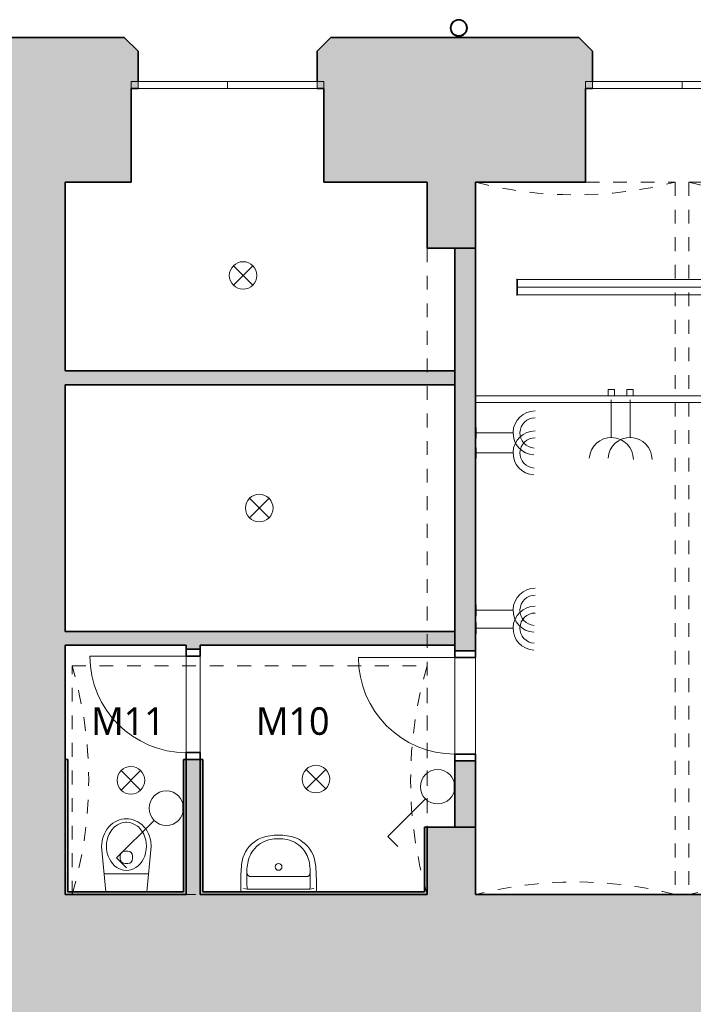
# Model space of a CAD drawing. Header units: metres. Extents: x -0.2 to 46.6, y -4.9 to 28.
# Tile 13 of 15: x 22 to 26.9, y 7.7 to 14.9. Entities that reach past the tile are written whole.
import ezdxf

# ---------------------------------------------------------------- set-up
doc = ezdxf.new("R2010")
doc.units = ezdxf.units.M
doc.linetypes.add('AV - Cerch_ 1 tecka 4mm', pattern=[0.006, 0.004, -0.001, 0, -0.001])
doc.layers.add('AV-MISTNOSTI', color=5, linetype='Continuous', lineweight=5, true_color=0x0000ff)
doc.layers.add('AV-TEXTY', color=5, linetype='Continuous', lineweight=13, true_color=0x0000ff)
for name, color, linetype, lineweight in [('AV-SRAFY', 7, 'Continuous', 35), ('AV-STAVBA', 7, 'Continuous', 18), ('AV-VYBAVENI', 7, 'Continuous', 18)]:
    doc.layers.add(name, color=color, linetype=linetype, lineweight=lineweight)
doc.styles.add('Trebuchet MS_B', font='trebuc.ttf', dxfattribs={"height": 0.2})

# ---------------------------------------------------------------- blocks, each defined once
blk = doc.blocks.new('GM_Otvor_obdélníkový - 4200x4810-947040-1NP mezipatro')
at = {"layer": 'AV-STAVBA', "color": 254, "linetype": 'AV - Cerch_ 1 tecka 4mm', "lineweight": 13, "true_color": 0xcccccc}
for p, q in [((-2.1, 0.175), (2.1, 0.175)), ((-2.1, -0.175), (2.1, -0.175)), ((-2.1, -0.175), (2.1, -0.175))]:
    blk.add_line(p, q, dxfattribs=at)
blk = doc.blocks.new('DO_1-L_Ocel_ - 700x1970_150-958473-1NP mezipatro')
at = {"layer": 'AV-STAVBA', "color": 254, "true_color": 0xcccccc}
for p, q in [((0.35, 0.775), (0.35, 0.075)), ((-0.35, 0.075), (0.35, 0.075)), ((-0.35, -0.075), (0.35, -0.075))]:
    blk.add_line(p, q, dxfattribs=at)
at = {"layer": 'AV-STAVBA', "color": 254, "linetype": 'AV - Cerch_ 1 tecka 4mm', "true_color": 0xcccccc}
for p, q in [((-0.4, 0.075), (0.4, 0.075)), ((-0.35, 0.075), (0.35, 0.075)), ((-0.4, -0.075), (0.4, -0.075)), ((-0.35, -0.075), (0.35, -0.075))]:
    blk.add_line(p, q, dxfattribs=at)
at = {"layer": 'AV-STAVBA', "color": 254, "lineweight": 35, "true_color": 0xcccccc}
for p, q in [((-0.35, 0.075), (-0.4, 0.075)), ((-0.35, -0.075), (-0.35, 0.075)), ((0.4, 0.075), (0.35, 0.075)), ((0.35, 0.075), (0.35, -0.075)), ((-0.4, -0.075), (-0.35, -0.075)), ((0.35, -0.075), (0.4, -0.075))]:
    blk.add_line(p, q, dxfattribs=at)
at = {"layer": 'AV-STAVBA', "color": 254, "true_color": 0xcccccc}
blk.add_arc((0.35, 0.075), 0.7, 90, 180, dxfattribs=at)
blk = doc.blocks.new('DO_1-L_Ocel_ - 700x1970_100-947950-1NP mezipatro')
at = {"layer": 'AV-STAVBA', "color": 254, "true_color": 0xcccccc}
for p, q in [((0.35, 0.75), (0.35, 0.05)), ((-0.35, 0.05), (0.35, 0.05)), ((-0.35, -0.05), (0.35, -0.05))]:
    blk.add_line(p, q, dxfattribs=at)
at = {"layer": 'AV-STAVBA', "color": 254, "linetype": 'AV - Cerch_ 1 tecka 4mm', "true_color": 0xcccccc}
for p, q in [((-0.4, 0.05), (0.4, 0.05)), ((-0.35, 0.05), (0.35, 0.05)), ((-0.4, -0.05), (0.4, -0.05)), ((-0.35, -0.05), (0.35, -0.05))]:
    blk.add_line(p, q, dxfattribs=at)
at = {"layer": 'AV-STAVBA', "color": 254, "lineweight": 35, "true_color": 0xcccccc}
for p, q in [((-0.35, 0.05), (-0.4, 0.05)), ((-0.35, -0.05), (-0.35, 0.05)), ((0.4, 0.05), (0.35, 0.05)), ((0.35, 0.05), (0.35, -0.05)), ((-0.4, -0.05), (-0.35, -0.05)), ((0.35, -0.05), (0.4, -0.05))]:
    blk.add_line(p, q, dxfattribs=at)
at = {"layer": 'AV-STAVBA', "color": 254, "true_color": 0xcccccc}
blk.add_arc((0.35, 0.05), 0.7, 90, 180, dxfattribs=at)
blk = doc.blocks.new('WI_2222_bez středního sloupku - 1400x3440-1056389-1NP mezipatro')
at = {"layer": 'AV-STAVBA', "color": 254, "true_color": 0xcccccc}
for p, q in [((-0.7, 0.155), (-0.7, 0.205)), ((-0.7, 0.205), (0.7, 0.205)), ((-0.7, 0.155), (0.7, 0.155)), ((0, 0.205), (-0.65, 0.205)), ((-0.65, 0.205), (-0.65, 0.155)), ((-0.65, 0.155), (-0.65, 0.205)), ((-0.65, 0.155), (0, 0.155)), ((0.65, 0.205), (0, 0.205)), ((0, 0.205), (0, 0.155)), ((0, 0.205), (0, 0.155)), ((0, 0.155), (0.65, 0.155)), ((0.65, 0.205), (0.65, 0.155)), ((0.65, 0.155), (0.65, 0.205)), ((0.7, 0.155), (0.7, 0.205))]:
    blk.add_line(p, q, dxfattribs=at)
blk = doc.blocks.new('GM_Void_valená klenba - GM_Void_valená klenba-1557071-1NP mezipatro')
at = {"layer": 'AV-STAVBA', "color": 254, "linetype": 'AV - Cerch_ 1 tecka 4mm', "lineweight": 13, "true_color": 0xcccccc}
for p, q in [((-0.725, 2.585), (-0.725, -2.585)), ((-0.725, 2.585), (0.725, 2.585)), ((0.725, 2.585), (0.725, -2.585)), ((-0.725, -2.585), (0.725, -2.585))]:
    blk.add_line(p, q, dxfattribs=at)
for centre, start, end in [((0, 5.3929), 255.52249, 284.47751), ((0, -5.3929), 75.52249, 104.47751)]:
    blk.add_arc(centre, 2.9, start, end, dxfattribs=at)
blk = doc.blocks.new('GM_Void_valená klenba - GM_Void_valená klenba-1524359-1NP mezipatro')
at = {"layer": 'AV-STAVBA', "color": 254, "linetype": 'AV - Cerch_ 1 tecka 4mm', "lineweight": 13, "true_color": 0xcccccc}
for p, q in [((-0.83, 1.265), (-0.83, -1.315)), ((-0.83, 1.265), (0.83, 1.265)), ((0.83, 1.265), (0.83, -1.315)), ((-0.83, -1.315), (0.83, -1.315))]:
    blk.add_line(p, q, dxfattribs=at)
for centre, start, end in [((0, 4.0437), 253.369, 286.631), ((0, -4.0937), 73.369, 106.631)]:
    blk.add_arc(centre, 2.9, start, end, dxfattribs=at)
blk = doc.blocks.new('Railing - Railing-1386329-1NP mezipatro')
at = {"layer": 'AV-STAVBA', "color": 254, "true_color": 0xcccccc}
for p, q in [((34.1304, 12.1482), (25.3048, 12.1482)), ((34.1304, 12.1482), (34.1304, 12.0982)), ((25.3048, 12.0982), (34.1304, 12.0982))]:
    blk.add_line(p, q, dxfattribs=at)
blk = doc.blocks.new('Koncepční umyvadlo - 550x400-1470811-1NP mezipatro')
at = {"layer": 'AV-VYBAVENI', "color": 254, "true_color": 0xcccccc}
for p, q in [((-0.075, 0.12), (0.125, 0.12)), ((0.125, 0.12), (0.325, 0.12)), ((-0.15, 0.0696), (-0.15, 0.01)), ((-0.13, 0.0342), (-0.1027, 0.03)), ((-0.1027, 0.03), (0.3527, 0.03)), ((0.3527, 0.03), (0.38, 0.0342)), ((0.4, 0.01), (0.4, 0.0696))]:
    blk.add_line(p, q, dxfattribs=at)
blk.add_circle((0.125, 0.191), 0.025, dxfattribs=at)
for centre, radius, start, end in [((0.0863, 0.1873), 0.2303, 126.98722, 174.63967), ((0.1108, 0.183), 0.2128, 102.9464, 143.51515), ((0.087, 0.1893), 0.2291, 95.97223, 127.42411), ((0.125, 0.0213), 0.4007, 81.12195, 98.87805), ((0.125, -0.0054), 0.4007, 81.12195, 98.87805), ((0.163, 0.1893), 0.2291, 52.57589, 84.02777), ((0.1392, 0.183), 0.2128, 36.48485, 77.0536), ((0.1637, 0.1873), 0.2303, 5.36033, 53.01278), ((0.1142, 0.1817), 0.2163, 143.76118, 174.20939), ((0.1358, 0.1817), 0.2163, 5.79061, 36.23882), ((1.3731, 0.0627), 1.5231, 174.49277, 179.73823), ((1.2179, 0.1148), 1.3234, 178.47706, 183.67527), ((0.092, 0.1621), 0.1973, 167.88867, 183.52869), ((-0.075, 0.15), 0.03, 180, 270), ((0.325, 0.15), 0.03, 270, 360), ((0.158, 0.1621), 0.1973, 356.47131, 12.11133), ((-0.9659, 0.1148), 1.3213, 356.32077, 1.52691), ((-1.1231, 0.0627), 1.5231, 0.26177, 5.50723)]:
    blk.add_arc(centre, radius, start, end, dxfattribs=at)
blk = doc.blocks.new('Koncepční WC - WC NADRZ-1470814-1NP mezipatro')
at = {"layer": 'AV-VYBAVENI', "color": 254, "lineweight": 13, "true_color": 0xcccccc}
for p, q in [((0.0218, 0.5074), (0.0069, 0.4953)), ((0.0377, 0.5177), (0.0218, 0.5074)), ((0.0541, 0.526), (0.0377, 0.5177)), ((0.0708, 0.5323), (0.0541, 0.526)), ((0.0707, 0.5044), (0.0564, 0.4971)), ((0.0799, 0.5081), (0.0707, 0.5044)), ((0.0876, 0.5367), (0.0708, 0.5323)), ((0.0987, 0.513), (0.0799, 0.5081)), ((0.1042, 0.5392), (0.0876, 0.5367)), ((0.117, 0.515), (0.0987, 0.513)), ((0.1203, 0.54), (0.1042, 0.5392)), ((0.1203, 0.515), (0.117, 0.515)), ((0.1365, 0.5392), (0.1203, 0.54)), ((0.1237, 0.515), (0.1203, 0.515)), ((0.142, 0.513), (0.1237, 0.515)), ((0.1531, 0.5367), (0.1365, 0.5392)), ((0.1607, 0.5081), (0.142, 0.513)), ((0.1699, 0.5323), (0.1531, 0.5367)), ((0.1699, 0.5044), (0.1607, 0.5081)), ((0.1866, 0.526), (0.1699, 0.5323)), ((0.1842, 0.4971), (0.1699, 0.5044)), ((0.203, 0.5177), (0.1866, 0.526)), ((0.2188, 0.5074), (0.203, 0.5177)), ((0.2338, 0.4953), (0.2188, 0.5074)), ((-0.0396, 0.4319), (-0.047, 0.4136)), ((-0.0303, 0.4494), (-0.0396, 0.4319)), ((-0.0194, 0.4661), (-0.0303, 0.4494)), ((-0.007, 0.4814), (-0.0194, 0.4661)), ((0.0069, 0.4953), (-0.007, 0.4814)), ((0.0018, 0.4409), (-0.0051, 0.4278)), ((0.0148, 0.4601), (0.0018, 0.4409)), ((0.0314, 0.4782), (0.0148, 0.4601)), ((0.0398, 0.4856), (0.0314, 0.4782)), ((0.0564, 0.4971), (0.0398, 0.4856)), ((0.2008, 0.4856), (0.1842, 0.4971)), ((0.2093, 0.4782), (0.2008, 0.4856)), ((0.2258, 0.4601), (0.2093, 0.4782)), ((0.2388, 0.4409), (0.2258, 0.4601)), ((0.2476, 0.4814), (0.2338, 0.4953)), ((0.2458, 0.4278), (0.2388, 0.4409)), ((0.2601, 0.4661), (0.2476, 0.4814)), ((0.271, 0.4494), (0.2601, 0.4661)), ((0.2802, 0.4319), (0.271, 0.4494)), ((0.2877, 0.4136), (0.2802, 0.4319)), ((-0.0567, 0.3764), (-0.0597, 0.34)), ((-0.0527, 0.395), (-0.0567, 0.3764)), ((-0.047, 0.4136), (-0.0527, 0.395)), ((-0.0233, 0.3644), (-0.0247, 0.342)), ((-0.0197, 0.3855), (-0.0233, 0.3644)), ((-0.0139, 0.4061), (-0.0197, 0.3855)), ((-0.0051, 0.4278), (-0.0139, 0.4061)), ((0.2546, 0.4061), (0.2458, 0.4278)), ((0.2603, 0.3855), (0.2546, 0.4061)), ((0.2639, 0.3644), (0.2603, 0.3855)), ((0.2653, 0.342), (0.2639, 0.3644)), ((0.2934, 0.395), (0.2877, 0.4136)), ((0.2973, 0.3764), (0.2934, 0.395)), ((0.3003, 0.34), (0.2973, 0.3764)), ((-0.0597, 0.34), (-0.0288, 0.01)), ((-0.0247, 0.342), (-0.0237, 0.3197)), ((-0.0237, 0.3197), (-0.019, 0.2916)), ((-0.019, 0.2916), (-0.0125, 0.2698)), ((0.1103, 0.3054), (0.1203, 0.3054)), ((0.1203, 0.3054), (0.1303, 0.3054)), ((0.2532, 0.2698), (0.2597, 0.2916)), ((0.2597, 0.2916), (0.2644, 0.3197)), ((0.2644, 0.3197), (0.2653, 0.342)), ((0.2695, 0.01), (0.3003, 0.34)), ((-0.0125, 0.2698), (-0.0032, 0.2484)), ((-0.0032, 0.2484), (0.0063, 0.2319)), ((0.0063, 0.2319), (0.0188, 0.2151)), ((0.0188, 0.2151), (0.0344, 0.199)), ((0.0753, 0.2508), (0.0753, 0.2704)), ((0.1203, 0.2158), (0.1103, 0.2158)), ((0.1303, 0.2158), (0.1203, 0.2158)), ((0.1653, 0.2508), (0.1653, 0.2704)), ((0.2063, 0.199), (0.2219, 0.2151)), ((0.2219, 0.2151), (0.2344, 0.2319)), ((0.2344, 0.2319), (0.2439, 0.2484)), ((0.2439, 0.2484), (0.2532, 0.2698)), ((0.0344, 0.199), (0.0515, 0.1859)), ((0.0515, 0.1859), (0.0699, 0.1759)), ((0.0699, 0.1759), (0.0885, 0.1693)), ((0.0885, 0.1693), (0.102, 0.1664)), ((0.102, 0.1664), (0.1203, 0.165)), ((0.1203, 0.165), (0.1387, 0.1664)), ((0.1387, 0.1664), (0.1521, 0.1693)), ((0.1521, 0.1693), (0.1708, 0.1759)), ((0.1708, 0.1759), (0.1891, 0.1859)), ((0.1891, 0.1859), (0.2063, 0.199)), ((-0.0409, 0.1398), (0.1203, 0.1398)), ((0.1203, 0.1398), (0.2816, 0.1398))]:
    blk.add_line(p, q, dxfattribs=at)
for centre, start, end in [((0.1103, 0.2704), 90, 180), ((0.1303, 0.2704), 360, 90), ((0.1103, 0.2508), 180, 270), ((0.1303, 0.2508), 270, 0)]:
    blk.add_arc(centre, 0.035, start, end, dxfattribs=at)
blk = doc.blocks.new('GM_Dešťový svod_03 - GM_Dešťový svod_03-1503405-1NP mezipatro')
at = {"layer": 'AV-STAVBA', "color": 254, "lineweight": 35, "true_color": 0xcccccc}
for radius, start, end in [(0.06, 90, 270), (0.058, 90, 270), (0.06, 270, 90), (0.058, 270, 90)]:
    blk.add_arc((25.1837, 14.8171), radius, start, end, dxfattribs=at)
blk = doc.blocks.new('D0089 - 1514 - OÚPSŘ_Benešova_rvt-1-1NP mezipatro')
at = {"layer": 'AV-SRAFY', "lineweight": 18, "true_color": 0xcccccc}
h = blk.add_hatch(color=254, dxfattribs=at)
h.paths.add_polyline_path([(21.8248, 13.8482), (22.3248, 13.8482), (22.3248, 14.7482), (21.4698, 14.7482), (21.3098, 14.5982), (21.0658, 14.5982), (21.0658, 14.2982), (21.5448, 14.2982), (21.5448, 13.8482)])
h.paths.add_polyline_path([(17.4148, 13.8482), (17.9448, 13.8482), (17.9448, 14.2982), (18.4139, 14.2982), (18.4139, 14.5982), (18.1898, 14.5982), (18.0298, 14.7482), (17.4148, 14.7482), (17.4148, 14.0482)])
h = blk.add_hatch(color=254, dxfattribs=at)
h.paths.add_polyline_path([(36.4748, 13.6982), (37.3348, 13.6982), (37.3348, 14.7482), (35.8548, 14.7482), (35.7548, 14.6482), (35.7548, 14.3782), (35.8048, 14.3782), (35.8048, 13.6982), (36.1898, 13.6982)])
h.paths.add_polyline_path([(38.6848, 13.6982), (39.1448, 13.6982), (39.1448, 14.7482), (38.6848, 14.7482)])
h.paths.add_polyline_path([(34.4048, 13.6982), (34.4048, 14.3782), (34.4548, 14.3782), (34.4548, 14.6482), (34.3548, 14.7482), (33.5548, 14.7482), (33.4548, 14.6482), (33.4548, 14.3782), (33.5048, 14.3782), (33.5048, 13.6982), (34.1487, 13.6982)])
h.paths.add_polyline_path([(32.1048, 13.6982), (32.1048, 14.3782), (32.1548, 14.3782), (32.1548, 14.6482), (32.0548, 14.7482), (30.5548, 14.7482), (30.4548, 14.6482), (30.4548, 14.3782), (30.5048, 14.3782), (30.5048, 13.6982)])
h.paths.add_polyline_path([(22.8048, 13.6982), (22.8048, 14.3782), (22.8548, 14.3782), (22.8548, 14.6482), (22.7548, 14.7482), (22.3248, 14.7482), (22.3248, 13.6982)])
h.paths.add_polyline_path([(25.9842, 13.6982), (26.1048, 13.6982), (26.1048, 14.3782), (26.1548, 14.3782), (26.1548, 14.6482), (26.0548, 14.7482), (24.2548, 14.7482), (24.1548, 14.6482), (24.1548, 14.3782), (24.2048, 14.3782), (24.2048, 13.6982), (25.3048, 13.6982)])
h.paths.add_polyline_path([(27.5048, 13.6982), (29.1048, 13.6982), (29.1048, 14.3782), (29.1548, 14.3782), (29.1548, 14.6482), (29.0548, 14.7482), (27.5548, 14.7482), (27.4548, 14.6482), (27.4548, 14.3782), (27.5048, 14.3782)])
for points in [[(22.3248, 8.5282), (22.3248, 13.8482), (21.8248, 13.8482), (21.8248, 8.5282)], [(25.1548, 12.2282), (25.1548, 12.3282), (22.3248, 12.3282), (22.3248, 12.2282), (23.943, 12.2282)], [(23.2048, 10.3382), (25.1548, 10.3382), (25.1548, 10.4382), (22.3248, 10.4382), (22.3248, 10.3382)], [(22.3448, 8.5282), (22.3448, 9.5082), (22.3248, 9.5082), (22.3248, 8.5282)], [(23.1848, 8.5482), (23.2048, 8.5482), (23.2048, 9.5082), (23.1848, 9.5082), (23.1848, 8.9861)], [(23.3248, 8.5282), (23.3248, 9.5082), (23.3048, 9.5082), (23.3048, 8.5282)], [(24.9348, 8.5482), (24.9548, 8.5482), (24.9548, 9.0182), (24.9348, 9.0182)], [(22.4048, 1.3482), (22.4048, 8.5282), (21.8248, 8.5282), (21.8248, 1.3482), (21.9019, 1.3482)], [(23.2048, 8.5282), (23.2048, 8.5482), (22.3448, 8.5482), (22.3448, 8.5282)], [(24.9548, 8.5282), (24.9548, 8.5482), (23.3248, 8.5482), (23.3248, 8.5282), (23.943, 8.5282)]]:
    blk.add_hatch(color=254, dxfattribs=at).paths.add_polyline_path(points)
h = blk.add_hatch(color=254, dxfattribs=at)
h.paths.add_polyline_path([(25.3048, 8.5282), (25.3048, 9.0182), (24.9548, 9.0182), (24.9548, 8.5282)])
h.paths.add_polyline_path([(24.9548, 13.2182), (25.3048, 13.2182), (25.3048, 13.6982), (24.9548, 13.6982)])
h = blk.add_hatch(color=254, dxfattribs=at)
h.paths.add_polyline_path([(25.1548, 9.0182), (25.3048, 9.0182), (25.3048, 9.4982), (25.1548, 9.4982)])
h.paths.add_polyline_path([(25.3048, 10.2982), (25.3048, 13.2182), (25.1548, 13.2182), (25.1548, 10.2982)])
h = blk.add_hatch(color=254, dxfattribs=at)
h.paths.add_polyline_path([(23.3048, 8.5282), (23.3048, 9.5082), (23.2048, 9.5082), (23.2048, 8.5282)])
h.paths.add_polyline_path([(23.2048, 10.3082), (23.3048, 10.3082), (23.3048, 10.3382), (23.2048, 10.3382)])
h = blk.add_hatch(color=254, dxfattribs=at)
h.paths.add_polyline_path([(36.9798, 7.5782), (36.9798, 8.5282), (22.4048, 8.5282), (22.4048, 7.5782), (36.1898, 7.5782)])
h.paths.add_polyline_path([(39.1448, 7.5782), (39.1448, 8.5282), (38.8598, 8.5282), (38.8598, 7.5782)])
at = {"layer": 'AV-STAVBA', "color": 254, "lineweight": 35, "true_color": 0xcccccc}
for p, q in [((22.3248, 14.7482), (21.4698, 14.7482)), ((22.7548, 14.7482), (22.3248, 14.7482)), ((22.8548, 14.6482), (22.7548, 14.7482)), ((24.2548, 14.7482), (24.1548, 14.6482)), ((26.0548, 14.7482), (24.2548, 14.7482)), ((26.1548, 14.6482), (26.0548, 14.7482)), ((22.8548, 14.4282), (22.8548, 14.6482)), ((24.1548, 14.6482), (24.1548, 14.4282)), ((26.1548, 14.4282), (26.1548, 14.6482)), ((22.8048, 13.6982), (22.8048, 14.3782)), ((22.8048, 14.3782), (22.8548, 14.3782)), ((24.1548, 14.3782), (24.2048, 14.3782)), ((24.2048, 14.3782), (24.2048, 13.6982)), ((26.1048, 13.6982), (26.1048, 14.3782)), ((26.1048, 14.3782), (26.1548, 14.3782)), ((22.3248, 13.6982), (22.8048, 13.6982)), ((22.3248, 12.3282), (22.3248, 13.6982)), ((24.2048, 13.6982), (24.9548, 13.6982)), ((24.9548, 13.6982), (24.9548, 13.2182)), ((25.3048, 13.2182), (25.3048, 13.6982)), ((25.3048, 13.6982), (26.1048, 13.6982)), ((24.9548, 13.2182), (25.3048, 13.2182)), ((25.3048, 13.2182), (25.1548, 13.2182)), ((25.1548, 13.2182), (25.1548, 10.2982)), ((25.3048, 10.2982), (25.3048, 13.2182)), ((25.1548, 12.3282), (22.3248, 12.3282)), ((25.1548, 12.2282), (25.1548, 12.3282)), ((22.3248, 10.4382), (22.3248, 12.2282)), ((22.3248, 12.2282), (25.1548, 12.2282)), ((25.1548, 10.4382), (22.3248, 10.4382)), ((25.1548, 10.3382), (25.1548, 10.4382)), ((22.3248, 10.3382), (23.2048, 10.3382)), ((22.3248, 8.5282), (22.3248, 10.3382)), ((23.2048, 10.3382), (23.2048, 10.3082)), ((23.2048, 10.3082), (23.3048, 10.3082)), ((23.3048, 10.3382), (25.1548, 10.3382)), ((23.3048, 10.3082), (23.3048, 10.3382)), ((25.1548, 10.2982), (25.3048, 10.2982)), ((22.3248, 9.5082), (22.3248, 8.5282)), ((22.3448, 9.5082), (22.3248, 9.5082)), ((22.3448, 8.5482), (22.3448, 9.5082)), ((23.2048, 9.5082), (23.1848, 9.5082)), ((23.1848, 9.5082), (23.1848, 8.5482)), ((23.3048, 9.5082), (23.2048, 9.5082)), ((23.2048, 9.5082), (23.2048, 8.5282)), ((23.2048, 8.5482), (23.2048, 9.5082)), ((23.3048, 8.5282), (23.3048, 9.5082)), ((23.3048, 9.5082), (23.3048, 8.5282)), ((23.3248, 9.5082), (23.3048, 9.5082)), ((23.3248, 8.5482), (23.3248, 9.5082)), ((25.3048, 9.4982), (25.1548, 9.4982)), ((25.1548, 9.4982), (25.1548, 9.0182)), ((25.3048, 9.0182), (25.3048, 9.4982)), ((24.9548, 9.0182), (24.9348, 9.0182)), ((24.9348, 9.0182), (24.9348, 8.5482)), ((25.3048, 9.0182), (24.9548, 9.0182)), ((24.9548, 9.0182), (24.9548, 8.5282)), ((24.9548, 8.5482), (24.9548, 9.0182)), ((25.1548, 9.0182), (25.3048, 9.0182)), ((25.3048, 8.5282), (25.3048, 9.0182)), ((22.4048, 8.5282), (22.3248, 8.5282)), ((22.3248, 8.5282), (22.3448, 8.5282)), ((23.1848, 8.5482), (22.3448, 8.5482)), ((22.3448, 8.5282), (23.2048, 8.5282)), ((23.2048, 8.5282), (22.4048, 8.5282)), ((23.2048, 8.5282), (23.2048, 8.5482)), ((24.9548, 8.5282), (23.3048, 8.5282)), ((23.3048, 8.5282), (23.3248, 8.5282)), ((24.9348, 8.5482), (23.3248, 8.5482)), ((23.3248, 8.5282), (24.9548, 8.5282)), ((24.9548, 8.5282), (24.9548, 8.5482)), ((36.4748, 8.5282), (25.3048, 8.5282))]:
    blk.add_line(p, q, dxfattribs=at)
at = {"layer": 'AV-STAVBA', "color": 254, "true_color": 0xcccccc}
for p, q in [((23.2048, 9.5582), (23.2048, 10.2582)), ((23.3048, 10.2582), (23.3048, 9.5582)), ((25.1548, 9.5482), (25.1548, 10.2482)), ((25.3048, 10.2482), (25.3048, 9.5482))]:
    blk.add_line(p, q, dxfattribs=at)
at = {"layer": 'AV-STAVBA', "color": 254, "linetype": 'AV - Cerch_ 1 tecka 4mm', "lineweight": 13, "true_color": 0xcccccc}
for name, p in [('GM_Dešťový svod_03 - GM_Dešťový svod_03-1503405-1NP mezipatro', (0, 0)), ('WI_2222_bez středního sloupku - 1400x3440-1056389-1NP mezipatro', (23.5048, 14.2232)), ('WI_2222_bez středního sloupku - 1400x3440-1056389-1NP mezipatro', (26.8048, 14.2232)), ('GM_Void_valená klenba - GM_Void_valená klenba-1557071-1NP mezipatro', (26.0298, 11.1132)), ('GM_Void_valená klenba - GM_Void_valená klenba-1557071-1NP mezipatro', (27.5798, 11.1132)), ('Railing - Railing-1386329-1NP mezipatro', (0, 0))]:
    blk.add_blockref(name, p, dxfattribs=at)
for name, p, rotation in [('GM_Otvor_obdélníkový - 4200x4810-947040-1NP mezipatro', (25.1298, 11.1182), 269.9999999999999), ('DO_1-L_Ocel_ - 700x1970_100-947950-1NP mezipatro', (23.2548, 9.9082), 89.99999999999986), ('DO_1-L_Ocel_ - 700x1970_150-958473-1NP mezipatro', (25.2298, 9.8982), 89.9999999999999), ('GM_Void_valená klenba - GM_Void_valená klenba-1524359-1NP mezipatro', (23.6398, 9.3582), 89.9999999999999)]:
    blk.add_blockref(name, p, dxfattribs=dict(at, rotation=rotation))
at = {"layer": 'AV-VYBAVENI', "color": 254, "linetype": 'AV - Cerch_ 1 tecka 4mm', "lineweight": 13, "true_color": 0xcccccc}
for name, p in [('Koncepční WC - WC NADRZ-1470814-1NP mezipatro', (22.6498, 8.5382)), ('Koncepční umyvadlo - 550x400-1470811-1NP mezipatro', (23.7498, 8.5382))]:
    blk.add_blockref(name, p, dxfattribs=at)
blk = doc.blocks.new('EF_Vypínač - Jednoklapka-V10-1NP mezipatro')
at = {"layer": 'AV-STAVBA'}
for p, q in [((23.1798, 9.1153), (23.1798, 9.1953)), ((23.1798, 9.1953), (23.1848, 9.1953)), ((23.1798, 9.1853), (23.1798, 9.1253)), ((23.1798, 9.1253), (23.1798, 9.1853)), ((23.1848, 9.1153), (23.1798, 9.1153))]:
    blk.add_line(p, q, dxfattribs=at)
blk = doc.blocks.new('EF_Zásuvka - Dvojzásuvka-840806-1NP mezipatro')
at = {"layer": 'AV-STAVBA'}
for p, q in [((5.2998, 14.8844), (5.2998, 14.9644)), ((5.2998, 14.9644), (5.3048, 14.9644)), ((5.2998, 14.8944), (5.2998, 14.9544)), ((5.2998, 14.9544), (5.2998, 14.8944)), ((5.2998, 14.8944), (5.2998, 14.9544)), ((5.2998, 14.9544), (5.2998, 14.8944)), ((5.2998, 14.9494), (5.2998, 14.8994)), ((5.2998, 14.9494), (5.2998, 14.8994)), ((5.2998, 14.9425), (5.2998, 14.9044)), ((5.2998, 14.9425), (5.2998, 14.9044)), ((5.2998, 14.9425), (5.2998, 14.9044)), ((5.2998, 14.9425), (5.2998, 14.9044)), ((5.2998, 14.9357), (5.2998, 14.9319)), ((5.2998, 14.9357), (5.2998, 14.9319)), ((5.2998, 14.9344), (5.2998, 14.9306)), ((5.2998, 14.9344), (5.2998, 14.9306)), ((5.2998, 14.9307), (5.2998, 14.9269)), ((5.2998, 14.9307), (5.2998, 14.9269)), ((5.2998, 14.9257), (5.2998, 14.9219)), ((5.2998, 14.9257), (5.2998, 14.9219)), ((5.2998, 14.9133), (5.2998, 14.917)), ((5.2998, 14.9133), (5.2998, 14.917)), ((5.2998, 14.9119), (5.2998, 14.9157)), ((5.2998, 14.9119), (5.2998, 14.9157)), ((5.3048, 14.8844), (5.2998, 14.8844))]:
    blk.add_line(p, q, dxfattribs=at)
blk = doc.blocks.new('EF_Zásuvka - Jednozásuvka-V13-1NP mezipatro')
at = {"layer": 'AV-STAVBA'}
for p, q in [((26.2673, 12.1482), (26.2673, 12.1932)), ((26.2673, 12.1932), (26.3153, 12.1932)), ((26.3153, 12.1932), (26.3153, 12.1482))]:
    blk.add_line(p, q, dxfattribs=at)
blk = doc.blocks.new('LF_kulový vrchlík - 150_40-890109-1NP mezipatro')
at = {"layer": 'AV-STAVBA', "color": 5, "true_color": 0x0000ff}
for p, q in [((-0.0707, -0.0707), (0.0707, 0.0707)), ((0.0707, -0.0707), (-0.0707, 0.0707))]:
    blk.add_line(p, q, dxfattribs=at)
blk.add_circle((0, 0), 0.1, dxfattribs=at)
blk = doc.blocks.new('LF_Závěsné lineární svítidlo - 8000x120-926063-1NP mezipatro')
at = {"layer": 'AV-STAVBA', "color": 5, "true_color": 0x0000ff}
for p, q in [((-4, -0.06), (-4, 0.06)), ((4, 0), (-4, 0)), ((-3.995, -0.055), (-3.995, 0.055)), ((-3.995, 0.055), (3.995, 0.055)), ((3.995, 0.055), (3.995, -0.055)), ((4, 0.06), (4, -0.06)), ((3.995, -0.055), (-3.995, -0.055))]:
    blk.add_line(p, q, dxfattribs=at)
blk = doc.blocks.new('LF_kulový vrchlík - 150_40-V28-1NP mezipatro')
at = {"layer": 'AV-STAVBA', "color": 5, "true_color": 0x0000ff}
for p, q in [((24.2172, 9.437), (24.0758, 9.2956)), ((24.2172, 9.2956), (24.0758, 9.437))]:
    blk.add_line(p, q, dxfattribs=at)
blk.add_ellipse((24.1465, 9.3663), major_axis=(0.1, 0), ratio=0.999993, dxfattribs=at)
blk = doc.blocks.new('LF_kulový vrchlík - 150_40-V29-1NP mezipatro')
at = {"layer": 'AV-STAVBA', "color": 5, "true_color": 0x0000ff}
for p, q in [((22.7318, 9.428), (22.8732, 9.2866)), ((22.8732, 9.428), (22.7318, 9.2866))]:
    blk.add_line(p, q, dxfattribs=at)
blk.add_ellipse((22.8025, 9.3573), major_axis=(0.1, 0), ratio=1, dxfattribs=at)

msp = doc.modelspace()

# ---------------------------------------------------------------- linework, layer by layer
at = {"layer": 'AV-TEXTY', "lineweight": 5}
for p, q in [((26.2913, 11.845), (26.2913, 12.1182)), ((26.4271, 11.845), (26.4271, 12.1182)), ((25.578, 11.878), (25.3048, 11.878)), ((25.578, 11.7329), (25.3048, 11.7329)), ((25.578, 10.5913), (25.3048, 10.5913)), ((25.578, 10.4614), (25.3048, 10.4614)), ((24.9414, 9.2225), (24.6688, 8.9498)), ((24.9414, 9.2225), (24.9117, 9.1928)), ((22.9714, 9.0669), (22.6988, 8.7943)), ((22.9714, 9.0669), (22.9417, 9.0372)), ((24.6688, 8.9498), (24.7407, 8.8779)), ((22.6988, 8.7943), (22.7707, 8.7223))]:
    msp.add_line(p, q, dxfattribs=at)
for centre in [(25.0298, 9.3108), (23.0598, 9.1553)]:
    msp.add_circle(centre, 0.125, dxfattribs=at)
for centre, radius, start, end in [((25.738, 11.878), 0.16, 90, 266.41054), ((25.738, 11.878), 0.11, 90, 266.41054), ((25.738, 11.7329), 0.16, 90, 266.41054), ((25.738, 11.7329), 0.11, 90, 266.41054), ((26.2913, 11.685), 0.16, 360, 176.41054), ((26.4271, 11.685), 0.16, 360, 176.41054), ((25.738, 10.5913), 0.16, 90, 266.41054), ((25.738, 10.5913), 0.11, 90, 266.41054), ((25.738, 10.4614), 0.16, 90, 266.41054), ((25.738, 10.4614), 0.11, 90, 266.41054)]:
    msp.add_arc(centre, radius, start, end, dxfattribs=at)

# ---------------------------------------------------------------- block references
at = {"lineweight": 5}
msp.add_blockref('D0089 - 1514 - OÚPSŘ_Benešova_rvt-1-1NP mezipatro', (0, 0), dxfattribs=at)
at = {"layer": 'AV-STAVBA', "color": 5, "true_color": 0x0000ff, "extrusion": (0, 0, -1), "rotation": 180}
for p in [(-23.6173, 13.0211), (-23.7348, 11.3332)]:
    msp.add_blockref('LF_kulový vrchlík - 150_40-890109-1NP mezipatro', p, dxfattribs=at)
at = {"layer": 'AV-STAVBA', "color": 5, "true_color": 0x0000ff, "extrusion": (0, 0, -1)}
msp.add_blockref('LF_Závěsné lineární svítidlo - 8000x120-926063-1NP mezipatro', (-29.6048, 12.9362), dxfattribs=at)
at = {"layer": 'AV-STAVBA'}
for name, p in [('EF_Zásuvka - Jednozásuvka-V13-1NP mezipatro', (0, 0)), ('EF_Zásuvka - Jednozásuvka-V13-1NP mezipatro', (0.1358, 0)), ('EF_Vypínač - Jednoklapka-V10-1NP mezipatro', (1.97, 0.1555)), ('EF_Vypínač - Jednoklapka-V10-1NP mezipatro', (0, 0))]:
    msp.add_blockref(name, p, dxfattribs=at)
at = {"layer": 'AV-STAVBA', "rotation": 180}
for p in [(30.6096, 26.8024), (30.6096, 26.6573), (30.6096, 25.5158), (30.6096, 25.3859)]:
    msp.add_blockref('EF_Zásuvka - Dvojzásuvka-840806-1NP mezipatro', p, dxfattribs=at)
at = {"layer": 'AV-STAVBA', "color": 5, "true_color": 0x0000ff}
for name in ['LF_kulový vrchlík - 150_40-V29-1NP mezipatro', 'LF_kulový vrchlík - 150_40-V28-1NP mezipatro']:
    msp.add_blockref(name, (0, 0), dxfattribs=at)

# ---------------------------------------------------------------- texts
at = {"layer": 'AV-MISTNOSTI', "char_height": 0.2, "width": 0.657384, "attachment_point": 1, "style": 'Trebuchet MS_B'}
for s, insert in [('M11', (22.5138, 9.8873)), ('M10', (23.7109, 9.8873))]:
    msp.add_mtext(s, dxfattribs=dict(at, insert=insert))

doc.saveas('drawing.dxf')
